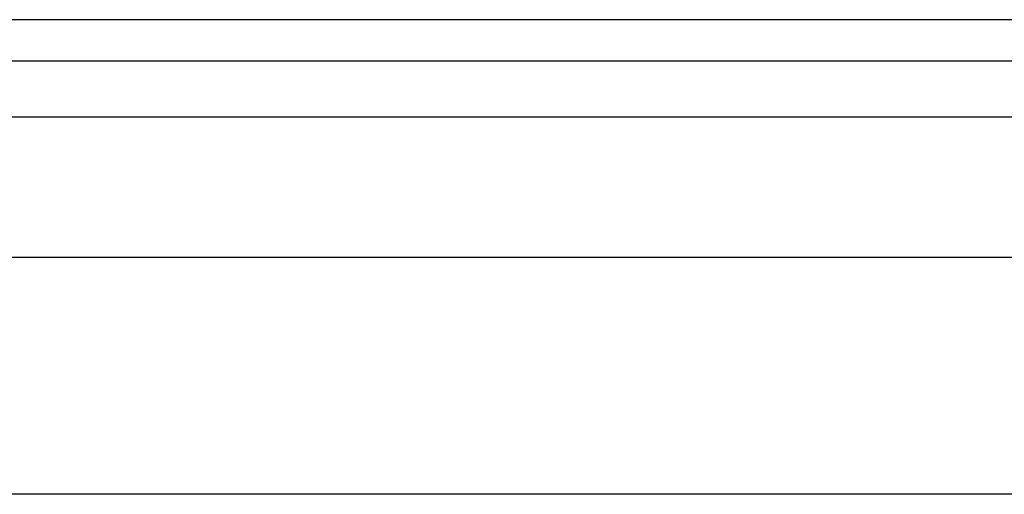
# Model space of a CAD drawing. Header units: inches. Extents: x 6 to 171, y 11 to 89.
# Tile 91 of 113: x 38.023 to 39.656, y 66.991 to 67.779. Entities that reach past the tile are written whole.
import ezdxf

# ---------------------------------------------------------------- set-up
doc = ezdxf.new("R2010")
doc.units = ezdxf.units.IN
doc.header["$MEASUREMENT"] = 0
doc.layers.add('Visible Edges(ANSI)', color=7, linetype='Continuous', lineweight=25)
doc.layers.add('Visible Tangent Edges(ANSI)', color=7, linetype='Continuous', lineweight=25)

msp = doc.modelspace()

# ---------------------------------------------------------------- linework, layer by layer
at = {"layer": 'Visible Edges(ANSI)'}
for p, q in [((41.2964, 67.7787), (5.7004, 67.7787)), ((5.7004, 67.7107), (41.2964, 67.7107)), ((6.4162, 67.385), (40.5603, 67.385)), ((40.5603, 66.9913), (6.4162, 66.9913))]:
    msp.add_line(p, q, dxfattribs=at)
at = {"layer": 'Visible Tangent Edges(ANSI)'}
msp.add_line((5.7004, 67.6177), (41.2964, 67.6177), dxfattribs=at)

doc.saveas('drawing.dxf')
